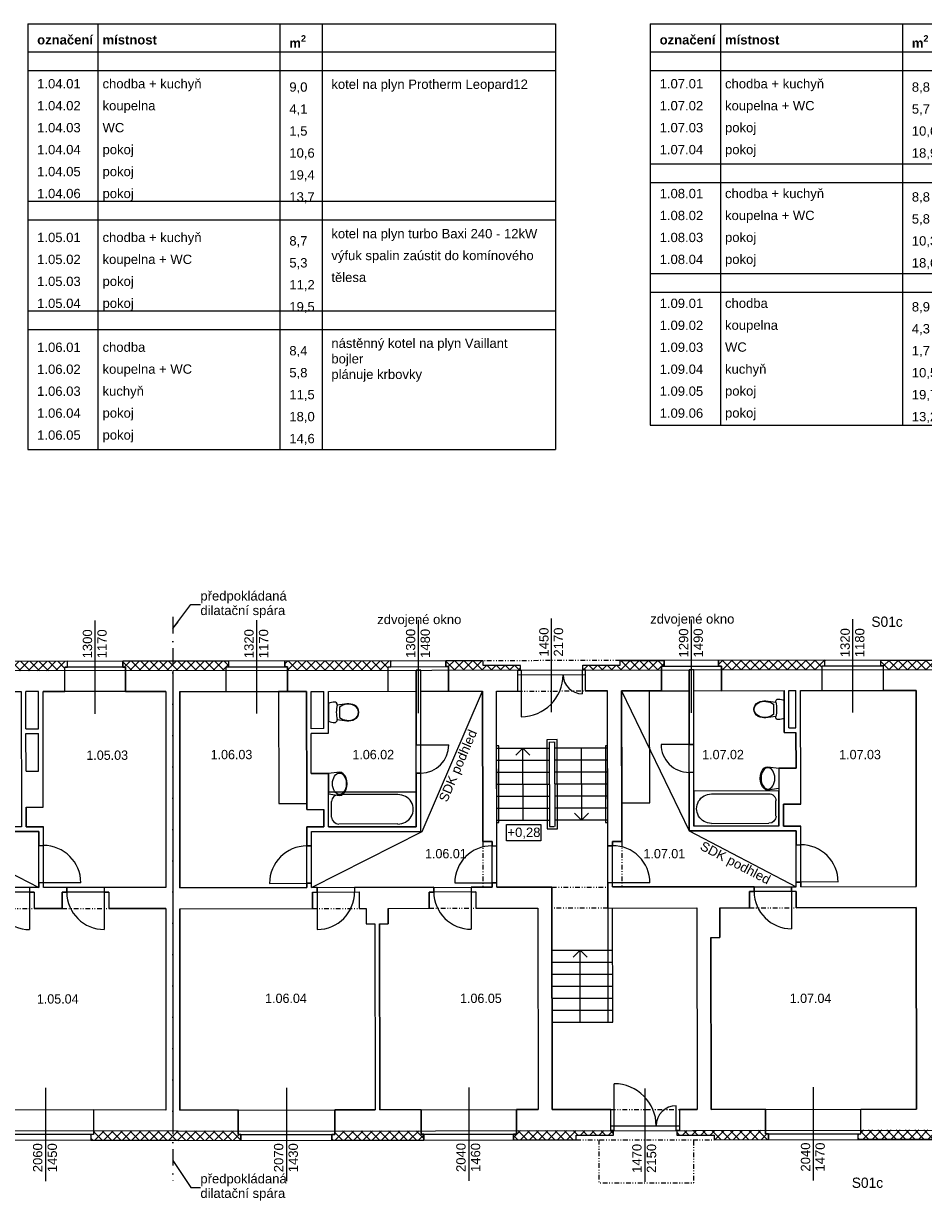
# Model space of a CAD drawing. Extents: x -203795 to -85874, y -57369 to -32000.
# Tile 4 of 8: x -173654 to -154390, y -57369 to -32000. Entities that reach past the tile are written whole.
import ezdxf

# ---------------------------------------------------------------- set-up
doc = ezdxf.new("R2010")
doc.units = 0
doc.header["$MEASUREMENT"] = 0
doc.set_wipeout_variables(frame=1)
for name, pattern in [('Wipeout_Contour', [1000, 0, -1000]), ('Čerchovaná', [670.277762, 352.777767, -176.388884, 0, -141.111112]), ('Čerchovaná se dvěma tečkami S', [250, 100, -40, 15, -40, 15, -40])]:
    doc.linetypes.add(name, pattern=pattern)
for name, color, linetype, lineweight in [('2D kreslení - obecné_Číslo_pera__1', 7, 'Continuous', 15), ('2D VÝPLNĚ_Číslo_pera__4', 91, 'Continuous', 13), ('2D ČÁRY_Číslo_pera__1', 7, 'Continuous', 15), ('2D ČÁRY_Číslo_pera__2', 1, 'Continuous', 25), ('2D ČÁRY_Číslo_pera__3', 150, 'Continuous', 13), ('2D ČÁRY_Číslo_pera__4', 91, 'Continuous', 13), ('NÁBYTEK A ZAŘÍZENÍ_Číslo_pera__3', 150, 'Continuous', 13), ('POZNÁMKY.POPISKA_Číslo_pera__4', 91, 'Continuous', 13), ('POZNÁMKY.TEXT_Číslo_pera__1', 7, 'Continuous', 15), ('POZNÁMKY.TEXT_Číslo_pera__4', 91, 'Continuous', 13)]:
    doc.layers.add(name, color=color, linetype=linetype, lineweight=lineweight)
doc.layers.add('2D ČÁRY', color=7, linetype='Continuous')
doc.layers.add('NÁBYTEK A ZAŘÍZENÍ', color=7, linetype='Continuous')
doc.styles.add('GENERATED_STYLE_1', font='arial.ttf')
doc.styles.add('GENERATED_STYLE_3', font='txt')
doc.styles.get("Standard").update_dxf_attribs({"font": 'txt', "bigfont": 'BIGFONT.SHX'})
doc.dimstyles.new('GENERATED_STYLE__4', dxfattribs={"dimtxt": 0.18, "dimasz": 182.4, "dimexe": 0.18, "dimexo": 0.0625, "dimgap": 0.09, "dimtad": 0, "dimtih": 1, "dimtoh": 1, "dimdec": 4, "dimzin": 0, "dimdsep": 46, "dimtxsty": 'Standard', "dimcen": 0.09, "dimadec": 0, "dimazin": 0, "dimtfac": 1, "dimtdec": 4, "dimtmove": 0, "dimatfit": 3, "dimldrblk": 'ARROWHEAD_5', "dimfxl": 1, "dimtolj": 1, "dimtzin": 0, "dimarcsym": 0})
pattern_1 = [(45, (0, 0), (-98.99495, 98.99495), []), (135, (0, 0), (98.99495, 98.99495), [])]

# ---------------------------------------------------------------- blocks, each defined once
blk = doc.blocks.new('WC s nádržkou 1 11')
at = {"linetype": 'Wipeout_Contour', "ltscale": 15629.429493}
blk.add_wipeout([(31, 650), (18, 619), (8, 587), (2, 554), (0, 520), (5, 498), (20, 479), (40, 469), (64, 469), (41, 257), (39, 215), (44, 173), (54, 132), (70, 92), (97, 54), (132, 25), (174, 6), (220, 0), (266, 6), (308, 25), (343, 54), (370, 92), (386, 132), (396, 173), (401, 215), (399, 257), (376, 469), (400, 469), (420, 479), (435, 498), (440, 520), (438, 554), (432, 587), (422, 619), (409, 650)], dxfattribs=at).dxf.layer = 'NÁBYTEK A ZAŘÍZENÍ'
at = {"layer": 'NÁBYTEK A ZAŘÍZENÍ_Číslo_pera__3', "linetype": 'Continuous'}
for p, q in [((2, 554), (0, 520)), ((0, 520), (5, 498)), ((8, 587), (2, 554)), ((18, 619), (8, 587)), ((31, 650), (18, 619)), ((409, 650), (31, 650)), ((422, 619), (409, 650)), ((432, 587), (422, 619)), ((438, 554), (432, 587)), ((435, 498), (440, 520)), ((440, 520), (438, 554)), ((5, 498), (20, 479)), ((20, 479), (40, 469)), ((41, 257), (39, 215)), ((40, 469), (64, 469)), ((64, 469), (41, 257)), ((49, 256), (47, 215)), ((56, 299), (49, 256)), ((68, 341), (56, 299)), ((86, 381), (68, 341)), ((107, 419), (86, 381)), ((333, 419), (107, 419)), ((354, 381), (333, 419)), ((372, 341), (354, 381)), ((384, 299), (372, 341)), ((399, 257), (376, 469)), ((376, 469), (400, 469)), ((391, 256), (384, 299)), ((393, 215), (391, 256)), ((401, 215), (399, 257)), ((400, 469), (420, 479)), ((420, 479), (435, 498)), ((39, 215), (44, 173)), ((44, 173), (54, 132)), ((47, 215), (52, 174)), ((52, 174), (62, 134)), ((54, 132), (70, 92)), ((62, 134), (78, 96)), ((70, 92), (97, 54)), ((78, 96), (102, 60)), ((97, 54), (132, 25)), ((102, 60), (136, 32)), ((132, 25), (174, 6)), ((136, 32), (176, 14)), ((174, 6), (220, 0)), ((176, 14), (220, 8)), ((220, 8), (264, 14)), ((220, 0), (266, 6)), ((264, 14), (304, 32)), ((266, 6), (308, 25)), ((304, 32), (338, 60)), ((308, 25), (343, 54)), ((338, 60), (362, 96)), ((343, 54), (370, 92)), ((362, 96), (378, 134)), ((370, 92), (386, 132)), ((378, 134), (388, 174)), ((386, 132), (396, 173)), ((388, 174), (393, 215)), ((396, 173), (401, 215))]:
    blk.add_line(p, q, dxfattribs=at)
blk.add_ellipse((220, -298), major_axis=(785, 0), ratio=0.9963, start_param=1.370375, end_param=1.771221, dxfattribs=at)
blk = doc.blocks.new('Vana 01 11_7')
at = {"layer": 'NÁBYTEK A ZAŘÍZENÍ_Číslo_pera__3', "linetype": 'Continuous'}
for p, q in [((0, 0), (0, 751)), ((0, 751), (1820, 751)), ((61, 210), (61, 541)), ((1441, 691), (212, 691)), ((1820, 751), (1820, 0)), ((0, 0), (1820, 0)), ((1441, 60), (212, 60))]:
    blk.add_line(p, q, dxfattribs=at)
for centre, major_axis, start_param, end_param in [((212, 541), (152, 0), 1.570796, 3.141593), ((1441, 375), (319, 0), 4.712389, 7.853982), ((212, 210), (152, 0), 3.141593, 4.712389)]:
    blk.add_ellipse(centre, major_axis=major_axis, ratio=0.989884, start_param=start_param, end_param=end_param, dxfattribs=at)
blk = doc.blocks.new('Umyvadlo oválné 11')
at = {"linetype": 'Wipeout_Contour', "ltscale": 6090.690526}
blk.add_wipeout([(0, 169), (2, 146), (9, 124), (19, 104), (43, 74), (73, 49), (129, 22), (188, 6), (250, 0), (312, 6), (371, 22), (427, 49), (457, 74), (481, 104), (491, 124), (498, 146), (500, 169), (469, 400), (31, 400), (-1, 169)], dxfattribs=at).dxf.layer = 'NÁBYTEK A ZAŘÍZENÍ'
at = {"layer": 'NÁBYTEK A ZAŘÍZENÍ_Číslo_pera__3', "linetype": 'Continuous'}
for p, q in [((31, 400), (-1, 169)), ((32, 400), (31, 400)), ((469, 400), (31, 400)), ((469, 400), (468, 400)), ((500, 169), (469, 400))]:
    blk.add_line(p, q, dxfattribs=at)
blk.add_ellipse((250, 169), major_axis=(-229, 0), ratio=0.643386, dxfattribs=at)
blk.add_ellipse((249, 169), major_axis=(-250, 0), ratio=0.674026, start_param=0, end_param=3.141593, dxfattribs=at)
blk = doc.blocks.new('WC s nádržkou 1 11_2')
at = {"linetype": 'Wipeout_Contour', "ltscale": 15629.429493}
blk.add_wipeout([(31, 650), (18, 619), (8, 587), (2, 554), (0, 520), (5, 498), (20, 479), (40, 469), (64, 469), (41, 257), (39, 215), (44, 173), (54, 132), (70, 92), (97, 54), (132, 25), (174, 6), (220, 0), (266, 6), (308, 25), (343, 54), (370, 92), (386, 132), (396, 173), (401, 215), (399, 257), (376, 469), (400, 469), (420, 479), (435, 498), (440, 520), (438, 554), (432, 587), (422, 619), (409, 650)], dxfattribs=at).dxf.layer = 'NÁBYTEK A ZAŘÍZENÍ'
at = {"layer": 'NÁBYTEK A ZAŘÍZENÍ_Číslo_pera__3', "linetype": 'Continuous'}
for p, q in [((2, 554), (0, 520)), ((0, 520), (5, 498)), ((8, 587), (2, 554)), ((18, 619), (8, 587)), ((31, 650), (18, 619)), ((409, 650), (31, 650)), ((422, 619), (409, 650)), ((432, 587), (422, 619)), ((438, 554), (432, 587)), ((435, 498), (440, 520)), ((440, 520), (438, 554)), ((5, 498), (20, 479)), ((20, 479), (40, 469)), ((41, 257), (39, 215)), ((40, 469), (64, 469)), ((64, 469), (41, 257)), ((49, 256), (47, 215)), ((56, 299), (49, 256)), ((68, 341), (56, 299)), ((86, 381), (68, 341)), ((107, 419), (86, 381)), ((333, 419), (107, 419)), ((354, 381), (333, 419)), ((372, 341), (354, 381)), ((384, 299), (372, 341)), ((399, 257), (376, 469)), ((376, 469), (400, 469)), ((391, 256), (384, 299)), ((393, 215), (391, 256)), ((401, 215), (399, 257)), ((400, 469), (420, 479)), ((420, 479), (435, 498)), ((39, 215), (44, 173)), ((44, 173), (54, 132)), ((47, 215), (52, 174)), ((52, 174), (62, 134)), ((54, 132), (70, 92)), ((62, 134), (78, 96)), ((70, 92), (97, 54)), ((78, 96), (102, 60)), ((97, 54), (132, 25)), ((102, 60), (136, 32)), ((132, 25), (174, 6)), ((136, 32), (176, 14)), ((174, 6), (220, 0)), ((176, 14), (220, 8)), ((220, 8), (264, 14)), ((220, 0), (266, 6)), ((264, 14), (304, 32)), ((266, 6), (308, 25)), ((304, 32), (338, 60)), ((308, 25), (343, 54)), ((338, 60), (362, 96)), ((343, 54), (370, 92)), ((362, 96), (378, 134)), ((370, 92), (386, 132)), ((378, 134), (388, 174)), ((386, 132), (396, 173)), ((388, 174), (393, 215)), ((396, 173), (401, 215))]:
    blk.add_line(p, q, dxfattribs=at)
blk.add_ellipse((220, -298), major_axis=(785, 0), ratio=0.9963, start_param=1.370375, end_param=1.771221, dxfattribs=at)
blk = doc.blocks.new('Umyvadlo oválné 11_2')
at = {"linetype": 'Wipeout_Contour', "ltscale": 6090.690526}
blk.add_wipeout([(0, 169), (2, 146), (9, 124), (19, 104), (43, 74), (73, 49), (129, 22), (188, 6), (250, 0), (312, 6), (371, 22), (427, 49), (457, 74), (481, 104), (491, 124), (498, 146), (500, 169), (469, 400), (31, 400), (-1, 169)], dxfattribs=at).dxf.layer = 'NÁBYTEK A ZAŘÍZENÍ'
at = {"layer": 'NÁBYTEK A ZAŘÍZENÍ_Číslo_pera__3', "linetype": 'Continuous'}
for p, q in [((31, 400), (-1, 169)), ((32, 400), (31, 400)), ((469, 400), (31, 400)), ((469, 400), (468, 400)), ((500, 169), (469, 400))]:
    blk.add_line(p, q, dxfattribs=at)
blk.add_ellipse((250, 169), major_axis=(-229, 0), ratio=0.643386, dxfattribs=at)
blk.add_ellipse((249, 169), major_axis=(-250, 0), ratio=0.674026, start_param=0, end_param=3.141593, dxfattribs=at)
blk = doc.blocks.new('Vana 01 11_8')
at = {"layer": 'NÁBYTEK A ZAŘÍZENÍ_Číslo_pera__3', "linetype": 'Continuous'}
for p, q in [((0, 0), (0, 751)), ((0, 751), (1874, 751)), ((62, 210), (62, 541)), ((1484, 691), (219, 691)), ((1874, 751), (1874, 0)), ((0, 0), (1874, 0)), ((1484, 60), (219, 60))]:
    blk.add_line(p, q, dxfattribs=at)
for centre, major_axis, start_param, end_param in [((219, 541), (156, 0), 1.570796, 3.141593), ((1484, 375), (328, 0), 4.712389, 7.853982), ((219, 210), (156, 0), 3.141593, 4.712389)]:
    blk.add_ellipse(centre, major_axis=major_axis, ratio=0.961245, start_param=start_param, end_param=end_param, dxfattribs=at)
blk = doc.blocks.new('LINE_8900', base_point=(-162961, -49058))
at = {"layer": '2D ČÁRY_Číslo_pera__3', "linetype": 'Continuous'}
for p, q in [((-162964, -47518), (-163114, -47668)), ((-162961, -49058), (-162964, -47518)), ((-162964, -47518), (-162814, -47667))]:
    blk.add_line(p, q, dxfattribs=at)
blk = doc.blocks.new('LINE_10707', base_point=(-161714, -47518))
at = {"layer": '2D ČÁRY_Číslo_pera__3', "linetype": 'Continuous'}
for p, q in [((-161714, -47518), (-161711, -49058)), ((-161711, -49058), (-161861, -48908)), ((-161711, -49058), (-161561, -48908))]:
    blk.add_line(p, q, dxfattribs=at)
blk = doc.blocks.new('LINE_12211', base_point=(-161738, -53380))
at = {"layer": '2D ČÁRY_Číslo_pera__3', "linetype": 'Continuous'}
for p, q in [((-161741, -51840), (-161891, -51991)), ((-161738, -53380), (-161741, -51840)), ((-161741, -51840), (-161591, -51990))]:
    blk.add_line(p, q, dxfattribs=at)
blk = doc.blocks.new('ARROWHEAD_5')
at = {"linetype": 'Continuous'}
blk.add_line((0, 0), (-1, 0), dxfattribs=at)
blk.add_solid([(-1, 0.2679), (0, 0), (-1, -0.2679), (-1, 0.2679)], dxfattribs=at)

msp = doc.modelspace()

# ---------------------------------------------------------------- hatches: boundary and pattern name
at = {"layer": '2D VÝPLNĚ_Číslo_pera__4', "linetype": 'Continuous'}
h = msp.add_hatch(dxfattribs=at)
h.set_pattern_fill('TEPELNA_IZOLACE_EPS', color=8, style=0, pattern_type=2)
h.set_pattern_definition(pattern_1)
h.paths.add_polyline_path([(-172714, -45655), (-172714, -45779), (-172774, -45779), (-172774, -45855), (-174932, -45857), (-174932, -45781), (-174992, -45781), (-174992, -45657)], flags=0)
h = msp.add_hatch(dxfattribs=at)
h.set_pattern_fill('TEPELNA_IZOLACE_EPS', color=8, style=0, pattern_type=2)
h.set_pattern_definition(pattern_1)
h.paths.add_polyline_path([(-171532, -45654), (-170480, -45654), (-169262, -45652), (-169262, -45776), (-169322, -45776), (-169322, -45852), (-171472, -45854), (-171472, -45778), (-171532, -45778)], flags=0)
h = msp.add_hatch(dxfattribs=at)
h.set_pattern_fill('TEPELNA_IZOLACE_EPS', color=8, style=0, pattern_type=2)
h.set_pattern_definition(pattern_1)
h.paths.add_polyline_path([(-168066, -45650), (-168066, -45774), (-168006, -45774), (-168006, -45850), (-165849, -45846), (-165849, -45770), (-165789, -45770), (-165789, -45646)], flags=0)
h = msp.add_hatch(dxfattribs=at)
h.set_pattern_fill('TEPELNA_IZOLACE_EPS', color=8, style=0, pattern_type=2)
h.set_pattern_definition(pattern_1)
h.paths.add_polyline_path([(-163014, -45842), (-163014, -45742), (-163814, -45742), (-163814, -45643), (-164615, -45644), (-164615, -45768), (-164555, -45768), (-164555, -45844)], flags=0)
h = msp.add_hatch(dxfattribs=at)
h.set_pattern_fill('TEPELNA_IZOLACE_EPS', color=8, style=0, pattern_type=2)
h.set_pattern_definition(pattern_1)
h.paths.add_polyline_path([(-159999, -45837), (-159999, -45761), (-159939, -45761), (-159939, -45637), (-160884, -45638), (-160884, -45739), (-161684, -45740), (-161684, -45840)], flags=0)
h = msp.add_hatch(dxfattribs=at)
h.set_pattern_fill('TEPELNA_IZOLACE_EPS', color=8, style=0, pattern_type=2)
h.set_pattern_definition(pattern_1)
h.paths.add_polyline_path([(-156556, -45831), (-156556, -45755), (-156496, -45755), (-156496, -45631), (-158775, -45635), (-158775, -45759), (-158715, -45759), (-158715, -45835)], flags=0)
h = msp.add_hatch(dxfattribs=at)
h.set_pattern_fill('TEPELNA_IZOLACE_EPS', color=8, style=0, pattern_type=2)
h.set_pattern_definition(pattern_1)
h.paths.add_polyline_path([(-153483, -45627), (-153483, -45751), (-153543, -45751), (-153542, -45827), (-155240, -45829), (-155240, -45753), (-155300, -45753), (-155300, -45629)], flags=0)
h = msp.add_hatch(dxfattribs=at)
h.set_pattern_fill('TEPELNA_IZOLACE_EPS', color=8, style=0, pattern_type=2)
h.set_pattern_definition(pattern_1)
h.paths.add_polyline_path([(-172159, -55713), (-172159, -55789), (-172219, -55789), (-172219, -55913), (-169005, -55913), (-169005, -55789), (-169065, -55789), (-169065, -55713)], flags=0)
h = msp.add_hatch(dxfattribs=at)
h.set_pattern_fill('TEPELNA_IZOLACE_EPS', color=8, style=0, pattern_type=2)
h.set_pattern_definition(pattern_1)
h.paths.add_polyline_path([(-166995, -55711), (-166995, -55787), (-167055, -55787), (-167055, -55911), (-165085, -55908), (-165085, -55784), (-165145, -55784), (-165146, -55708)], flags=0)
h = msp.add_hatch(dxfattribs=at)
h.set_pattern_fill('TEPELNA_IZOLACE_EPS', color=8, style=0, pattern_type=2)
h.set_pattern_definition(pattern_1)
h.paths.add_polyline_path([(-163105, -55706), (-163105, -55782), (-163165, -55782), (-163165, -55906), (-161821, -55904), (-161821, -55803), (-161021, -55803), (-161021, -55703)], flags=0)
h = msp.add_hatch(dxfattribs=at)
h.set_pattern_fill('TEPELNA_IZOLACE_EPS', color=8, style=0, pattern_type=2)
h.set_pattern_definition(pattern_1)
h.paths.add_polyline_path([(-159671, -55702), (-159671, -55800), (-158871, -55801), (-158871, -55901), (-157706, -55899), (-157706, -55775), (-157766, -55775), (-157766, -55699)], flags=0)
h = msp.add_hatch(dxfattribs=at)
h.set_pattern_fill('TEPELNA_IZOLACE_EPS', color=8, style=0, pattern_type=2)
h.set_pattern_definition(pattern_1)
h.paths.add_polyline_path([(-155726, -55689), (-155726, -55773), (-155786, -55773), (-155786, -55897), (-153124, -55893), (-153124, -55769), (-153184, -55769), (-153184, -55693)], flags=0)

# ---------------------------------------------------------------- linework, layer by layer
at = {"layer": '2D kreslení - obecné_Číslo_pera__1', "color": 8, "linetype": 'Continuous'}
for p, q in [((-170349, -55915), (-161821, -55904)), ((-158871, -55901), (-149898, -55889))]:
    msp.add_line(p, q, dxfattribs=at)
at = {"layer": '2D ČÁRY_Číslo_pera__1', "color": 8, "linetype": 'Čerchovaná'}
msp.add_line((-170460, -44703), (-170460, -56776), dxfattribs=at)
at = {"layer": '2D ČÁRY_Číslo_pera__1', "color": 8, "linetype": 'Continuous'}
for p, q in [((-170480, -45654), (-176981, -45659)), ((-163814, -45643), (-170480, -45654)), ((-147897, -45618), (-160884, -45638)), ((-170480, -45854), (-192803, -45871)), ((-171472, -45778), (-172774, -45779)), ((-170480, -45778), (-170480, -45778)), ((-170460, -45854), (-138397, -45803)), ((-170460, -45854), (-170460, -55715)), ((-169322, -45776), (-168006, -45774)), ((-165849, -45770), (-164555, -45768)), ((-165250, -49197), (-165253, -45845)), ((-165150, -49297), (-165153, -45845)), ((-163004, -45842), (-163004, -46841)), ((-161694, -45840), (-161694, -46351)), ((-159999, -45761), (-158715, -45759)), ((-159404, -49286), (-159407, -45836)), ((-159304, -49186), (-159307, -45836)), ((-156556, -45755), (-155240, -45753)), ((-163074, -45942), (-161624, -45940)), ((-173336, -46301), (-173607, -46301)), ((-173606, -47099), (-173607, -46301)), ((-173335, -47099), (-173336, -46301)), ((-170610, -46298), (-173236, -46300)), ((-173234, -48776), (-173236, -46300)), ((-170610, -46298), (-170610, -50498)), ((-170310, -46303), (-167600, -46299)), ((-170310, -46303), (-170310, -50503)), ((-167593, -48829), (-167600, -46299)), ((-167496, -46299), (-167227, -46298)), ((-167496, -47098), (-167496, -46299)), ((-167127, -46298), (-165252, -46295)), ((-165152, -46295), (-163831, -46293)), ((-163825, -49515), (-163831, -46293)), ((-163531, -46293), (-163074, -46292)), ((-163524, -50492), (-163531, -46293)), ((-161624, -46290), (-161151, -46289)), ((-161143, -50939), (-161151, -46289)), ((-160851, -46288), (-159407, -46286)), ((-160845, -49511), (-160851, -46288)), ((-159307, -46286), (-157368, -46283)), ((-157268, -46282), (-157118, -46282)), ((-157117, -47082), (-157118, -46282)), ((-157018, -46282), (-154546, -46278)), ((-157016, -48712), (-157018, -46282)), ((-154546, -46278), (-154541, -50478)), ((-173606, -47099), (-173335, -47099)), ((-167226, -47097), (-167496, -47098)), ((-157367, -47182), (-157117, -47182)), ((-157267, -47082), (-157117, -47082)), ((-157116, -47942), (-157117, -47182)), ((-173606, -47199), (-173335, -47199)), ((-173605, -48006), (-173606, -47199)), ((-173334, -48006), (-173335, -47199)), ((-167126, -47197), (-167495, -47198)), ((-167495, -48059), (-167495, -47198)), ((-162399, -47383), (-162396, -49193)), ((-162276, -49192), (-162279, -47382)), ((-159306, -47434), (-160006, -47435)), ((-165251, -47447), (-164551, -47446)), ((-163529, -47518), (-162399, -47517)), ((-161149, -47518), (-162279, -47518)), ((-163529, -47775), (-162399, -47774)), ((-161149, -47773), (-162279, -47773)), ((-173605, -48006), (-173334, -48006)), ((-165251, -48047), (-165151, -48047)), ((-163528, -48032), (-162398, -48031)), ((-161148, -48030), (-162278, -48030)), ((-159305, -48034), (-159405, -48034)), ((-163528, -48289), (-162398, -48288)), ((-161148, -48287), (-162278, -48287)), ((-163527, -48546), (-162397, -48545)), ((-161147, -48544), (-162277, -48544)), ((-173603, -48776), (-173602, -49199)), ((-173603, -48776), (-173234, -48776)), ((-167593, -48829), (-167224, -48828)), ((-167224, -49200), (-167224, -48828)), ((-163527, -48803), (-162397, -48802)), ((-161147, -48801), (-162277, -48801)), ((-157385, -48713), (-157384, -49183)), ((-173602, -49199), (-173233, -49199)), ((-173232, -50500), (-173233, -49199)), ((-167592, -49201), (-167224, -49200)), ((-167589, -50499), (-167592, -49201)), ((-167124, -49200), (-165250, -49197)), ((-163526, -49058), (-162396, -49057)), ((-161146, -49058), (-162276, -49058)), ((-157484, -49183), (-159304, -49186)), ((-157384, -49183), (-157015, -49182)), ((-157014, -50482), (-157015, -49182)), ((-173333, -49299), (-175637, -49303)), ((-173332, -50501), (-173333, -49299)), ((-167492, -49300), (-165150, -49297)), ((-167489, -50499), (-167492, -49300)), ((-157115, -49282), (-159404, -49286)), ((-157114, -50482), (-157115, -49282)), ((-173333, -49598), (-173233, -49598)), ((-167491, -49608), (-167591, -49608)), ((-163626, -49515), (-163825, -49515)), ((-163625, -50493), (-163626, -49515)), ((-161144, -49603), (-161044, -49603)), ((-161044, -50488), (-161044, -49511)), ((-161044, -49511), (-160845, -49511)), ((-157115, -49582), (-157015, -49582)), ((-172432, -50398), (-173332, -50398)), ((-168389, -50410), (-167489, -50408)), ((-164425, -50401), (-163524, -50400)), ((-160244, -50396), (-161144, -50396)), ((-161044, -50488), (-157114, -50482)), ((-158014, -50484), (-158014, -50585)), ((-157214, -50482), (-157211, -51382)), ((-156214, -50381), (-157114, -50382)), ((-157014, -50482), (-154541, -50478)), ((-173332, -50501), (-177222, -50504)), ((-173432, -50599), (-174432, -50602)), ((-173532, -50501), (-173529, -51399)), ((-173432, -50599), (-173431, -50951)), ((-170610, -50498), (-173232, -50500)), ((-171832, -50598), (-172832, -50601)), ((-172832, -50601), (-172831, -50950)), ((-172732, -50500), (-172732, -50601)), ((-171932, -50498), (-171929, -51398)), ((-171832, -50598), (-171831, -50949)), ((-170310, -50503), (-167589, -50499)), ((-167489, -50499), (-163625, -50493)), ((-167470, -50599), (-166470, -50595)), ((-167470, -50599), (-167468, -50949)), ((-167370, -50498), (-167367, -51398)), ((-166570, -50497), (-166570, -50596)), ((-166470, -50595), (-166468, -50947)), ((-163973, -50593), (-164973, -50596)), ((-164973, -50596), (-164972, -50945)), ((-164873, -50495), (-164873, -50596)), ((-164074, -50493), (-164071, -51393)), ((-163973, -50593), (-163972, -50943)), ((-163524, -50492), (-162343, -50490)), ((-162343, -50490), (-162337, -55255)), ((-157114, -50582), (-158114, -50585)), ((-158114, -50585), (-158113, -50934)), ((-157114, -50582), (-157113, -50932)), ((-172831, -50950), (-173431, -50951)), ((-170610, -50948), (-171831, -50949)), ((-170610, -50948), (-170610, -55264)), ((-170310, -50953), (-167468, -50949)), ((-170310, -50953), (-170310, -55265)), ((-166468, -50947), (-166318, -50947)), ((-166318, -50947), (-166318, -51280)), ((-165848, -50946), (-164972, -50945)), ((-165848, -50946), (-165848, -51279)), ((-163972, -50943), (-162643, -50941)), ((-162643, -50941), (-162637, -55255)), ((-161143, -50939), (-159239, -50936)), ((-161038, -53380), (-161043, -50938)), ((-159239, -50936), (-159233, -55251)), ((-158749, -50935), (-158113, -50934)), ((-158749, -50935), (-158748, -51570)), ((-157113, -50932), (-154540, -50928)), ((-154540, -50928), (-154535, -55245)), ((-166318, -51280), (-166133, -51280)), ((-166133, -51280), (-166128, -55260)), ((-166033, -51279), (-166028, -55260)), ((-166033, -51279), (-165848, -51279)), ((-158938, -51571), (-158748, -51570)), ((-158938, -51571), (-158933, -55251)), ((-162341, -51840), (-161041, -51840)), ((-162341, -52097), (-161041, -52097)), ((-162340, -52354), (-161040, -52354)), ((-162340, -52611), (-161040, -52611)), ((-162339, -52868), (-161039, -52868)), ((-162339, -53125), (-161039, -53125)), ((-162338, -53380), (-161038, -53380)), ((-161011, -55703), (-161011, -54702)), ((-170610, -55264), (-175159, -55260)), ((-170310, -55265), (-166128, -55260)), ((-166028, -55260), (-162637, -55255)), ((-162337, -55255), (-161081, -55253)), ((-159681, -55701), (-159681, -55172)), ((-159611, -55251), (-159233, -55251)), ((-158933, -55251), (-154535, -55245)), ((-170350, -55715), (-202673, -55679)), ((-172159, -55789), (-174219, -55787)), ((-170350, -55715), (-138339, -55675)), ((-169065, -55789), (-166995, -55787)), ((-165145, -55784), (-163105, -55782)), ((-161081, -55603), (-159611, -55601)), ((-157766, -55775), (-155726, -55773)), ((-170350, -55915), (-175151, -55910))]:
    msp.add_line(p, q, dxfattribs=at)
at = {"layer": '2D ČÁRY_Číslo_pera__1', "color": 8, "linetype": 'Čerchovaná se dvěma tečkami S'}
for p, q in [((-160884, -45638), (-163814, -45643)), ((-163074, -46292), (-161624, -46290)), ((-162399, -47383), (-162279, -47382)), ((-162396, -49193), (-162276, -49192)), ((-163825, -49515), (-163824, -50493)), ((-163626, -49607), (-163525, -49607)), ((-160845, -49511), (-160845, -50488)), ((-162343, -50490), (-161144, -50489)), ((-174431, -50951), (-173431, -50951)), ((-172831, -50950), (-171831, -50949)), ((-167468, -50949), (-166468, -50947)), ((-164972, -50945), (-163972, -50943)), ((-161143, -50939), (-162343, -50940)), ((-158113, -50934), (-157113, -50932)), ((-161081, -55253), (-159611, -55251)), ((-161821, -55904), (-158871, -55901))]:
    msp.add_line(p, q, dxfattribs=at)
at = {"layer": '2D ČÁRY_Číslo_pera__1', "color": 8, "linetype": 'Continuous', "flags": 128}
for points in [[(-172774, -46300), (-172774, -45779), (-172714, -45779), (-172714, -45655)], [(-171472, -46299), (-171472, -45778), (-171532, -45778), (-171532, -45654)], [(-169322, -46302), (-169322, -45776), (-169262, -45776), (-169262, -45652)], [(-168006, -46300), (-168006, -45774), (-168066, -45774), (-168066, -45650)], [(-165849, -46296), (-165849, -45770), (-165789, -45770), (-165789, -45646)], [(-164555, -46294), (-164555, -45768), (-164615, -45768), (-164615, -45644)], [(-163074, -46292), (-163074, -45842), (-163014, -45842), (-163014, -45742), (-163814, -45742), (-163814, -45643)], [(-161624, -46290), (-161624, -45840), (-161684, -45840), (-161684, -45740), (-160884, -45739), (-160884, -45638)], [(-159999, -46287), (-159999, -45761), (-159939, -45761), (-159939, -45637)], [(-158715, -46285), (-158715, -45759), (-158775, -45759), (-158775, -45635)], [(-156556, -46281), (-156556, -45755), (-156496, -45755), (-156496, -45631)], [(-155240, -46279), (-155240, -45753), (-155300, -45753), (-155300, -45629)], [(-157016, -48712), (-157385, -48713)], [(-172159, -55263), (-172159, -55789), (-172219, -55789), (-172219, -55913)], [(-169065, -55263), (-169065, -55789), (-169005, -55789), (-169005, -55913)], [(-167055, -55911), (-167055, -55787), (-166995, -55787), (-166995, -55261)], [(-165145, -55258), (-165145, -55784), (-165085, -55784), (-165085, -55908)], [(-163165, -55906), (-163165, -55782), (-163105, -55782), (-163105, -55256)], [(-161821, -55904), (-161821, -55803), (-161021, -55803), (-161021, -55703), (-161081, -55703), (-161081, -55253)], [(-159611, -55250), (-159611, -55701), (-159671, -55702), (-159671, -55800), (-158871, -55801), (-158871, -55901)], [(-157766, -55249), (-157766, -55775), (-157706, -55775), (-157706, -55899)], [(-155786, -55897), (-155786, -55773), (-155726, -55773), (-155726, -55247)]]:
    msp.add_lwpolyline(points, dxfattribs=at)
at = {"layer": '2D ČÁRY_Číslo_pera__1', "color": 8, "linetype": 'Čerchovaná se dvěma tečkami S', "flags": 128}
msp.add_lwpolyline([(-161337, -55904), (-161335, -56824), (-159305, -56821), (-159307, -55901)], dxfattribs=at)
at = {"layer": '2D ČÁRY_Číslo_pera__1', "color": 8, "linetype": 'Continuous'}
for centre, radius, start, end in [((-163004, -45942), 899, 270, 0), ((-161694, -45940), 411, 180.2906, 270), ((-159406, -47434), 600, 180.0522, 270.0666), ((-165151, -47447), 600, 270.047, 0.0418), ((-173232, -50398), 800, 0.047, 90.047), ((-167589, -50408), 800, 90.1464, 180.1464), ((-163628, -50404), 797, 89.8083, 179.8083), ((-161040, -50400), 797, 0.2891, 90.2891), ((-157014, -50382), 800, 0.047, 90.047), ((-173532, -50599), 800, 180.189, 270.189), ((-171932, -50598), 800, 180.189, 270.189), ((-167370, -50598), 800, 270.189, 0.189), ((-164073, -50593), 800, 180.189, 270.189), ((-157214, -50582), 800, 180.189, 270.189), ((-161011, -55603), 901, 0.1058, 90), ((-159681, -55602), 429, 90, 180)]:
    msp.add_arc(centre, radius, start, end, dxfattribs=at)
at = {"layer": '2D ČÁRY_Číslo_pera__2', "color": 8, "linetype": 'Continuous', "flags": 128}
for points in [[(-173333, -49598), (-173233, -49598), (-173233, -49199), (-173602, -49199), (-173603, -48776), (-173234, -48776), (-173236, -46300), (-172774, -46300), (-172774, -45779), (-172714, -45779), (-172714, -45655), (-174992, -45657), (-174992, -45781), (-174932, -45781), (-174932, -46302), (-173707, -46301), (-173702, -49199), (-175537, -49203), (-175538, -48050), (-175638, -48051), (-175637, -49303), (-173333, -49299)], [(-171932, -50498), (-171932, -50598), (-171832, -50598), (-171831, -50949), (-170610, -50948), (-170610, -55264), (-172159, -55263), (-172159, -55789), (-172219, -55789), (-172219, -55913), (-170350, -55915), (-169005, -55913), (-169005, -55789), (-169065, -55789), (-169065, -55263), (-170310, -55265), (-170310, -50953), (-167468, -50949), (-167470, -50599), (-167370, -50598), (-167370, -50498), (-167489, -50499), (-167489, -50408), (-167589, -50408), (-167589, -50499), (-170310, -50503), (-170310, -46303), (-169322, -46302), (-169322, -45776), (-169262, -45776), (-169262, -45652), (-170480, -45654), (-171532, -45654), (-171532, -45778), (-171472, -45778), (-171472, -46299), (-170610, -46298), (-170610, -50498)], [(-163626, -49607), (-163525, -49607), (-163531, -46293), (-163074, -46292), (-163074, -45842), (-163014, -45842), (-163014, -45742), (-163814, -45742), (-163814, -45643), (-164614, -45644), (-164615, -45768), (-164555, -45768), (-164555, -46294), (-163831, -46293), (-163825, -49515), (-163626, -49515)], [(-161684, -45740), (-160884, -45739), (-160884, -45638), (-159939, -45637), (-159939, -45761), (-159999, -45761), (-159999, -46287), (-160851, -46288), (-160845, -49511), (-161044, -49511), (-161044, -49603), (-161144, -49603), (-161151, -46289), (-161624, -46290), (-161624, -45840), (-161684, -45840)], [(-165251, -47447), (-165151, -47447), (-165153, -45845), (-165253, -45845)], [(-159407, -45836), (-159406, -47434), (-159306, -47434), (-159307, -45836)], [(-173431, -50951), (-172831, -50950), (-172832, -50601), (-172732, -50601), (-172732, -50500), (-173232, -50500), (-173232, -50398), (-173332, -50398), (-173332, -50501), (-173532, -50501), (-173532, -50599), (-173432, -50599)], [(-162637, -55255), (-163105, -55256), (-163105, -55782), (-163165, -55782), (-163165, -55906), (-161821, -55904), (-161821, -55803), (-161021, -55803), (-161021, -55703), (-161081, -55703), (-161081, -55253), (-162337, -55255), (-162343, -50490), (-163524, -50492), (-163524, -50400), (-163625, -50400), (-163625, -50493), (-164074, -50493), (-164073, -50593), (-163973, -50593), (-163972, -50943), (-162643, -50941)], [(-161144, -50396), (-161143, -50939), (-159239, -50936), (-159233, -55251), (-159611, -55251), (-159611, -55701), (-159671, -55702), (-159671, -55800), (-158871, -55801), (-158871, -55901), (-157706, -55899), (-157706, -55775), (-157766, -55775), (-157766, -55249), (-158933, -55251), (-158938, -51571), (-158748, -51570), (-158749, -50935), (-158113, -50934), (-158114, -50585), (-158014, -50585), (-158014, -50484), (-161044, -50488), (-161044, -50396)], [(-166128, -55260), (-166995, -55261), (-166995, -55787), (-167055, -55787), (-167055, -55911), (-165085, -55908), (-165085, -55784), (-165145, -55784), (-165145, -55258), (-166028, -55260), (-166033, -51279), (-165848, -51279), (-165848, -50946), (-164972, -50945), (-164973, -50596), (-164873, -50596), (-164873, -50495), (-166570, -50497), (-166570, -50596), (-166470, -50595), (-166468, -50947), (-166318, -50947), (-166318, -51280), (-166133, -51280)]]:
    msp.add_lwpolyline(points, close=True, dxfattribs=at)
msp.add_lwpolyline([(-153124, -55893), (-155786, -55897), (-155786, -55773), (-155726, -55773), (-155726, -55247), (-154535, -55245), (-154540, -50928), (-157113, -50932), (-157114, -50582), (-157214, -50582), (-157214, -50482), (-157114, -50482), (-157114, -50382), (-157014, -50382), (-157014, -50482), (-154541, -50478), (-154546, -46278), (-155240, -46279), (-155240, -45753), (-155300, -45753), (-155300, -45629), (-153483, -45627)], dxfattribs=at)
at = {"layer": '2D ČÁRY_Číslo_pera__3', "color": 8, "linetype": 'Continuous'}
for p, q in [((-165120, -49297), (-163831, -46293)), ((-160851, -46288), (-159404, -49286)), ((-175637, -49303), (-173332, -50501)), ((-167489, -50499), (-165120, -49297)), ((-159404, -49286), (-157114, -50482)), ((-161143, -50939), (-161143, -53380))]:
    msp.add_line(p, q, dxfattribs=at)
at = {"layer": '2D ČÁRY_Číslo_pera__3', "color": 8, "linetype": 'Continuous', "flags": 128}
for points in [[(-168200, -46301), (-168193, -48701), (-167593, -48699), (-167600, -46299)], [(-160851, -46288), (-160847, -48688), (-160247, -48687), (-160251, -46287)], [(-162449, -47334), (-162446, -49244), (-162226, -49242), (-162229, -47332)]]:
    msp.add_lwpolyline(points, close=True, dxfattribs=at)
for points in [[(-163526, -49108), (-163479, -49108), (-163479, -47468), (-163529, -47468)], [(-161149, -47468), (-161199, -47468), (-161199, -49108), (-161146, -49108)]]:
    msp.add_lwpolyline(points, dxfattribs=at)
at = {"layer": '2D ČÁRY_Číslo_pera__4', "color": 8, "linetype": 'Continuous'}
for p, q in [((-172123, -46779), (-172123, -44779)), ((-168664, -46775), (-168664, -44775)), ((-165202, -46769), (-165202, -44769)), ((-162349, -46741), (-162349, -44741)), ((-159357, -46760), (-159357, -44760)), ((-155898, -46754), (-155898, -44754)), ((-173189, -54788), (-173189, -56788)), ((-168030, -54788), (-168030, -56788)), ((-164125, -54783), (-164125, -56783)), ((-156746, -54774), (-156746, -56774)), ((-160357, -54802), (-160357, -56802))]:
    msp.add_line(p, q, dxfattribs=at)
at = {"layer": 'POZNÁMKY.TEXT_Číslo_pera__1', "color": 8, "linetype": 'Continuous', "flags": 128}
msp.add_lwpolyline([(-163315, -49149), (-162582, -49149), (-162582, -49503), (-163315, -49503)], close=True, dxfattribs=at)
at = {"layer": 'POZNÁMKY.TEXT_Číslo_pera__4', "color": 8, "linetype": 'Continuous'}
for p, q in [((-173566, -32000), (-173566, -41118)), ((-173566, -32000), (-162266, -32000)), ((-172066, -32000), (-172066, -41118)), ((-168166, -32000), (-168166, -41118)), ((-167266, -32000), (-167266, -41118)), ((-162266, -32000), (-162266, -41118)), ((-160236, -32000), (-148936, -32000)), ((-160236, -32000), (-160236, -40601)), ((-158736, -32000), (-158736, -40601)), ((-154836, -32000), (-154836, -40601)), ((-173566, -32600), (-162266, -32600)), ((-160236, -32600), (-148936, -32600)), ((-173566, -33000), (-162266, -33000)), ((-160236, -33000), (-148936, -33000)), ((-160236, -35000), (-148936, -35000)), ((-160236, -35400), (-148936, -35400)), ((-173566, -35800), (-162266, -35800)), ((-173566, -36200), (-162266, -36200)), ((-160236, -37347), (-148936, -37347)), ((-160236, -37747), (-148936, -37747)), ((-173566, -38147), (-162266, -38147)), ((-173566, -38547), (-162266, -38547)), ((-160236, -40601), (-148936, -40601)), ((-173566, -41118), (-162266, -41118))]:
    msp.add_line(p, q, dxfattribs=at)

# ---------------------------------------------------------------- block references
at = {"layer": '2D ČÁRY', "color": 8, "linetype": 'Continuous'}
for name, p in [('LINE_8900', (-162961, -49058)), ('LINE_10707', (-161714, -47518)), ('LINE_12211', (-161738, -53380))]:
    msp.add_blockref(name, p, dxfattribs=at)
at = {"layer": 'NÁBYTEK A ZAŘÍZENÍ', "color": 8, "linetype": 'Continuous'}
for name, p, rotation in [('WC s nádržkou 1 11_2', (-166476, -46967), 90.04702187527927), ('Umyvadlo oválné 11_2', (-166725, -48527), 90.04865719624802)]:
    msp.add_blockref(name, p, dxfattribs=dict(at, rotation=rotation))
for name, p, xscale, rotation in [('WC s nádržkou 1 11', (-158017, -46904), -1, 270.0470218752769), ('Vana 01 11_7', (-157484, -49183), -0.9999999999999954, 0.1022690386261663)]:
    msp.add_blockref(name, p, dxfattribs=dict(at, xscale=xscale, rotation=rotation))

# ---------------------------------------------------------------- texts
at = {"layer": 'POZNÁMKY.POPISKA_Číslo_pera__4', "color": 8, "linetype": 'Continuous', "char_height": 200, "width": 1883.43, "attachment_point": 4, "line_spacing_factor": 0.934574, "style": 'GENERATED_STYLE_1'}
for insert in [(-169871, -44439), (-169871, -56921)]:
    msp.add_mtext('{předpokládaná \\Pdilatační spára}', dxfattribs=dict(at, insert=insert))
at = {"layer": 'POZNÁMKY.TEXT_Číslo_pera__4', "color": 8, "linetype": 'Continuous', "char_height": 200, "width": 1219.08, "attachment_point": 1, "style": 'GENERATED_STYLE_3'}
for s, insert, line_spacing_factor in [('\\A1;{\\fArial|b1|i0|c238|p38;označení\\P\\fArial|b0|i0|c238|p38;\\P1.04.01\\P1.04.02\\P1.04.03\\P1.04.04\\P1.04.05\\P1.04.06\\P\\P1.05.01\\P1.05.02\\P1.05.03\\P1.05.04\\P\\P1.06.01\\P1.06.02\\P1.06.03\\P1.06.04\\P1.06.05}', (-173366, -32245), 1.410587), ('\\A1;{\\fArial|b1|i0|c238|p38;označení\\P\\fArial|b0|i0|c238|p38;\\P1.07.01\\P1.07.02\\P1.07.03\\P1.07.04\\P\\P1.08.01\\P1.08.02\\P1.08.03\\P1.08.04\\P\\P1.09.01\\P1.09.02\\P1.09.03\\P1.09.04\\P1.09.05\\P1.09.06}', (-160036, -32245), 1.410569)]:
    msp.add_mtext(s, dxfattribs=dict(at, insert=insert, line_spacing_factor=line_spacing_factor))
at = {"layer": 'POZNÁMKY.TEXT_Číslo_pera__4', "color": 8, "linetype": 'Continuous', "char_height": 200, "attachment_point": 1}
for s, insert, line_spacing_factor, style in [('\\A1;{\\fArial|b1|i0|c238|p38;místnost\\P\\fArial|b0|i0|c238|p38;\\Pchodba + kuchyň\\Pkoupelna \\PWC\\Ppokoj\\Ppokoj\\Ppokoj\\P\\Pchodba + kuchyň\\Pkoupelna + WC\\Ppokoj\\Ppokoj \\P\\Pchodba\\Pkoupelna + WC\\Pkuchyň\\Ppokoj\\Ppokoj}', (-171966, -32245), 1.410097, 'GENERATED_STYLE_3'), ('\\A1;{\\fArial|b1|i0|c238|p38;místnost\\P\\fArial|b0|i0|c238|p38;\\Pchodba + kuchyň\\Pkoupelna + WC\\Ppokoj\\Ppokoj \\P\\Pchodba + kuchyň\\Pkoupelna + WC\\Ppokoj\\Ppokoj\\P\\Pchodba \\Pkoupelna \\PWC\\Pkuchyň\\Ppokoj\\Ppokoj }', (-158636, -32245), 1.409851, 'GENERATED_STYLE_3'), ('\\A1;{\\fArial|b1|i0|c238|p38;m\\A1{\\H0.7x;\\S2^  ;}\\P\\fArial|b0|i0|c238|p38;\\P9,0\\P4,1\\P1,5\\P10,6\\P19,4\\P13,7\\P\\P8,7\\P5,3\\P11,2\\P19,5\\P\\P8,4\\P5,8\\P11,5\\P18,0\\P14,6}', (-167966, -32246), 1.411325, 'GENERATED_STYLE_3'), ('\\A1;{\\fArial|b1|i0|c238|p38;m\\A1{\\H0.7x;\\S2^  ;}\\P\\fArial|b0|i0|c238|p38;\\P8,8\\P5,7\\P10,6\\P18,9\\P\\P8,8\\P5,8\\P10,3\\P18,6\\P\\P8,9\\P4,3\\P1,7\\P10,5\\P19,7\\P13,2}', (-154636, -32246), 1.411548, 'GENERATED_STYLE_3'), ('{kotel na plyn turbo Baxi 240 - 12kW\\Pvýfuk spalin zaústit do komínového \\Ptělesa}', (-167066, -36396), 1.403244, 'GENERATED_STYLE_1')]:
    msp.add_mtext(s, dxfattribs=dict(at, insert=insert, line_spacing_factor=line_spacing_factor, style=style))
at = {"layer": 'POZNÁMKY.TEXT_Číslo_pera__4', "color": 8, "linetype": 'Continuous'}
for s, insert, char_height, attachment_point, style in [('{kotel na plyn Protherm Leopard12\\P}', (-167066, -33196), 200, 1, 'GENERATED_STYLE_1'), ('{nástěnný kotel na plyn Vaillant\\Pbojler\\Pplánuje krbovky\\P}', (-167066, -38742), 200, 1, 'GENERATED_STYLE_1'), ('{zdvojené okno}', (-166084, -44788), 200, 4, 'GENERATED_STYLE_1'), ('{zdvojené okno}', (-160238, -44778), 200, 4, 'GENERATED_STYLE_1'), ('{1.05.03}', (-172312, -47565), 200, 1, 'GENERATED_STYLE_3'), ('{1.06.03}', (-169651, -47552), 200, 1, 'GENERATED_STYLE_3'), ('{1.06.02}', (-166615, -47552), 200, 1, 'GENERATED_STYLE_3'), ('{1.07.02}', (-159125, -47552), 200, 1, 'GENERATED_STYLE_3'), ('{1.07.03}', (-156191, -47552), 200, 1, 'GENERATED_STYLE_3'), ('{+0,28}', (-163295, -49335), 200, 4, 'GENERATED_STYLE_1'), ('{1.06.01}', (-165060, -49674), 200, 1, 'GENERATED_STYLE_3'), ('{1.07.01}', (-160382, -49674), 200, 1, 'GENERATED_STYLE_3'), ('{1.05.04}', (-173372, -52785), 200, 1, 'GENERATED_STYLE_3'), ('{1.06.04}', (-168484, -52772), 200, 1, 'GENERATED_STYLE_3'), ('{1.06.05}', (-164310, -52772), 200, 1, 'GENERATED_STYLE_3'), ('{1.07.04}', (-157251, -52772), 200, 1, 'GENERATED_STYLE_3'), ('{S01c}', (-155922, -56823), 220, 4, 'GENERATED_STYLE_3')]:
    msp.add_mtext(s, dxfattribs=dict(at, insert=insert, char_height=char_height, attachment_point=attachment_point, style=style))
for s, insert, char_height, attachment_point, rotation, style in [('{S01c}', (-155502, -44809), 220, 4, 0.0878, 'GENERATED_STYLE_3'), ('{SDK podhled}', (-164774, -48607), 200, 1, 66.7815, 'GENERATED_STYLE_1'), ('{SDK podhled}', (-159096, -49499), 200, 1, 332.4237, 'GENERATED_STYLE_1')]:
    msp.add_mtext(s, dxfattribs=dict(at, insert=insert, char_height=char_height, attachment_point=attachment_point, rotation=rotation, style=style))
at = {"layer": 'POZNÁMKY.TEXT_Číslo_pera__4', "color": 8, "linetype": 'Continuous', "char_height": 200, "attachment_point": 8, "rotation": 90, "style": 'GENERATED_STYLE_1'}
for s, insert, line_spacing_factor in [('{1300\\P1170}', (-171874, -45281), 0.938049), ('{1320\\P1170}', (-168415, -45277), 0.938049), ('{1300\\P1480}', (-164953, -45271), 0.938049), ('{1450\\P2170}', (-162100, -45243), 0.938049), ('{1290\\P1490}', (-159108, -45262), 0.938049), ('{1320\\P1180}', (-155649, -45256), 0.938049), ('{2060\\P1450}', (-172940, -56286), 0.938049), ('{2070\\P1430}', (-167780, -56286), 0.938433), ('{2040\\P1460}', (-163876, -56281), 0.938049), ('{1470\\P2150}', (-160108, -56300), 0.938049), ('{2040\\P1470}', (-156497, -56272), 0.938049)]:
    msp.add_mtext(s, dxfattribs=dict(at, insert=insert, line_spacing_factor=line_spacing_factor))

# ---------------------------------------------------------------- leaders
at = {"layer": 'POZNÁMKY.POPISKA_Číslo_pera__4', "color": 8, "linetype": 'Continuous', "annotation_type": 0, "has_hookline": 1, "hookline_direction": 0, "text_width": 1818}
for points in [[(-170460, -44953), (-170072, -44439), (-169871, -44439)], [(-170460, -56347), (-170072, -56921), (-169871, -56921)]]:
    msp.add_leader(points, dimstyle='GENERATED_STYLE__4', dxfattribs=at)

# ---------------------------------------------------------------- next in the draw order: linework, layer by layer
at = {"layer": '2D ČÁRY_Číslo_pera__1', "color": 8, "linetype": 'Continuous'}
for p, q in [((-167226, -47097), (-167227, -46298)), ((-167126, -47197), (-167127, -46298)), ((-157367, -47182), (-157368, -46283)), ((-157267, -47082), (-157268, -46282)), ((-167495, -48059), (-167125, -48058)), ((-167124, -49200), (-167125, -48058))]:
    msp.add_line(p, q, dxfattribs=at)
at = {"layer": '2D ČÁRY_Číslo_pera__2', "color": 8, "linetype": 'Continuous', "flags": 128}
msp.add_lwpolyline([(-167491, -49608), (-167492, -49300), (-165150, -49297), (-165151, -48047), (-165251, -48047), (-165250, -49197), (-167124, -49200), (-167125, -48058), (-167495, -48059), (-167495, -47198), (-167126, -47197), (-167127, -46298), (-165849, -46296), (-165849, -45770), (-165789, -45770), (-165789, -45646), (-168066, -45650), (-168066, -45774), (-168006, -45774), (-168006, -46300), (-167600, -46299), (-167593, -48829), (-167224, -48828), (-167224, -49200), (-167592, -49201), (-167591, -49608)], close=True, dxfattribs=at)

# ---------------------------------------------------------------- next in the draw order: block references
at = {"layer": 'NÁBYTEK A ZAŘÍZENÍ', "color": 8, "linetype": 'Continuous', "xscale": -1, "rotation": 270.052098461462}
msp.add_blockref('Umyvadlo oválné 11', (-157886, -48412), dxfattribs=at)
at = {"layer": 'NÁBYTEK A ZAŘÍZENÍ', "color": 8, "linetype": 'Continuous', "rotation": 0.04865719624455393}
msp.add_blockref('Vana 01 11_8', (-167124, -49200), dxfattribs=at)

# ---------------------------------------------------------------- next in the draw order: linework, layer by layer
at = {"layer": '2D ČÁRY_Číslo_pera__1', "color": 8, "linetype": 'Continuous'}
msp.add_line((-157486, -47943), (-157484, -49183), dxfattribs=at)
at = {"layer": '2D ČÁRY_Číslo_pera__1', "color": 8, "linetype": 'Continuous', "flags": 128}
msp.add_lwpolyline([(-157486, -47943), (-157116, -47942)], dxfattribs=at)
at = {"layer": '2D ČÁRY_Číslo_pera__2', "color": 8, "linetype": 'Continuous', "flags": 128}
msp.add_lwpolyline([(-158775, -45635), (-158775, -45759), (-158715, -45759), (-158715, -46285), (-157368, -46283), (-157367, -47182), (-157117, -47182), (-157116, -47942), (-157486, -47943), (-157484, -49183), (-159304, -49186), (-159305, -48034), (-159405, -48034), (-159404, -49286), (-157115, -49282), (-157115, -49582), (-157015, -49582), (-157015, -49182), (-157384, -49183), (-157385, -48713), (-157016, -48712), (-157018, -46282), (-156556, -46281), (-156556, -45755), (-156496, -45755), (-156496, -45631)], close=True, dxfattribs=at)

doc.saveas('drawing.dxf')
